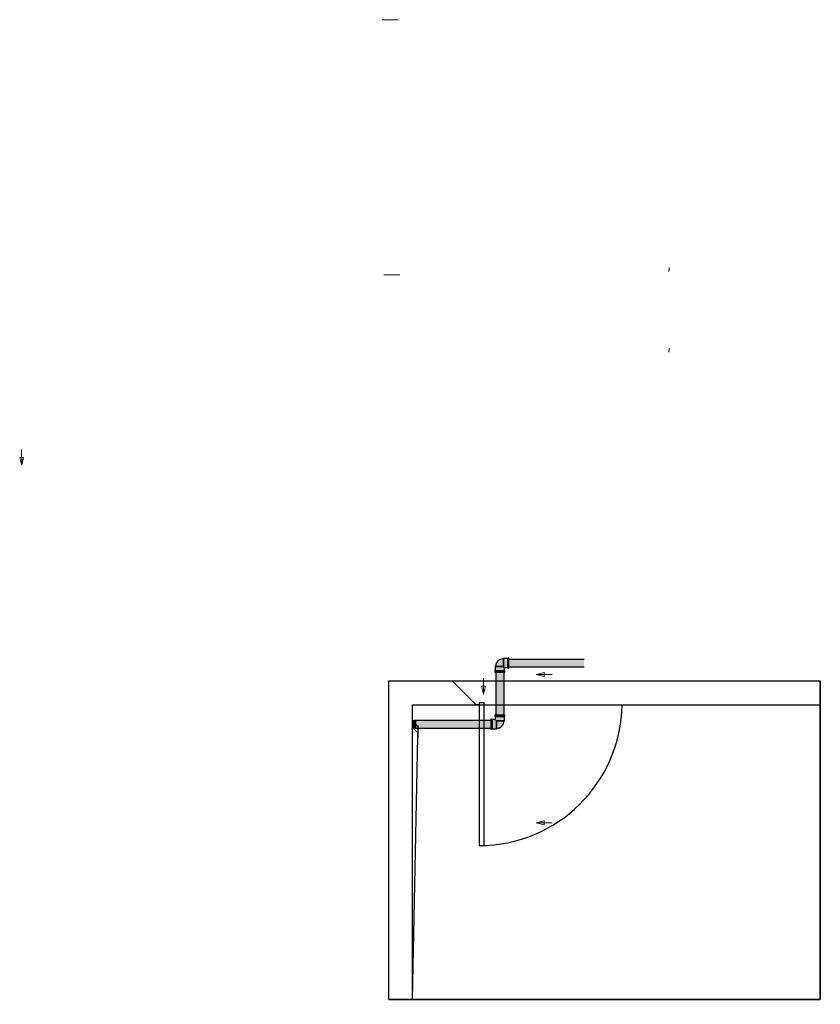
# Model space of a CAD drawing. Header units: metres. Extents: x -3644 to 205, y -1286 to 3747.
# Tile 27 of 32: x 97 to 102, y -21 to -15. Entities that reach past the tile are written whole.
import ezdxf

# ---------------------------------------------------------------- set-up
doc = ezdxf.new("R2010")
doc.units = ezdxf.units.M
for name, color, linetype, lineweight in [('A-DOOR', 31, 'Continuous', 25), ('A-GLAZ', 151, 'Continuous', 25), ('Base', 253, 'Continuous', 20), ('Pintura Tubo Hidráulico', 147, 'Continuous', 30), ('TQ-Sentido tubo', 9, 'Continuous', 20)]:
    doc.layers.add(name, color=color, linetype=linetype, lineweight=lineweight)
doc.layers.add('TigreCad', color=5, linetype='Continuous')

# ---------------------------------------------------------------- blocks, each defined once
blk = doc.blocks.new('22150502p')
at = {"layer": 'TigreCad', "linetype": 'Continuous'}
for p, q in [((-57, 30.5), (-57, 26)), ((-57, 26), (-57, -26)), ((-50, 31.5), (-56, 31.5)), ((-50, 31.5), (-50, -31.5)), ((-47.1, 28.6), (-50, 31.5)), ((-47.1, 28.6), (-47.1, -28.6)), ((-22, 28.6), (-47.1, 28.6)), ((-22, 28.6), (-22, -22)), ((-19.9, 26.5), (-22, 28.6)), ((-19.9, 26.5), (-19.9, -19.9)), ((-57, -26), (-57, -30.5)), ((-56, -31.5), (-50, -31.5)), ((-50, -31.5), (-47.1, -28.6)), ((-47.1, -28.6), (-33.6, -28.6)), ((-28.6, -47.1), (-31.5, -50)), ((31.5, -50), (-31.5, -50)), ((-31.5, -50), (-31.5, -56)), ((-30.5, -57), (-26, -57)), ((-30.1, -30.1), (-22, -22)), ((-28.6, -33.6), (-28.6, -47.1)), ((28.6, -47.1), (-28.6, -47.1)), ((-26, -57), (26, -57)), ((28.6, -22), (-22, -22)), ((26.5, -19.9), (-19.9, -19.9)), ((26, -57), (30.5, -57)), ((28.6, -22), (26.5, -19.9)), ((28.6, -47.1), (28.6, -22)), ((31.5, -50), (28.6, -47.1)), ((31.5, -56), (31.5, -50))]:
    blk.add_line(p, q, dxfattribs=at)
for centre, radius, start, end in [((-56, 30.5), 1, 90.00009, 180.00003), ((-19.9, -19.9), 46.4, 0.00001, 90), ((-56, -30.5), 1, 180.00006, 269.99983), ((-33.6, -33.6), 5, 0.00003, 89.96069), ((-30.5, -56), 1, 179.99985, 269.99958), ((30.5, -56), 1, 269.99998, 0.00013)]:
    blk.add_arc(centre, radius, start, end, dxfattribs=at)
blk = doc.blocks.new('22150405p')
at = {"layer": 'TigreCad', "linetype": 'Continuous'}
for p, q in [((15.4, 21.6), (17, 23.2)), ((15.4, 21.6), (15.4, -15.4)), ((17, 23.2), (17, -17)), ((17, 23.2), (38.2, 23.2)), ((38.2, 23.2), (41, 26)), ((38.2, 23.2), (38.2, -23.2)), ((41, 26), (41, -26)), ((41, 26), (46, 26)), ((47, 25), (47, 21)), ((47, 21), (47, -21)), ((-26, -41), (-23.2, -38.2)), ((-26, -41), (26, -41)), ((-26, -46), (-26, -41)), ((-21, -47), (-25, -47)), ((-23.2, -17), (-21.6, -15.4)), ((-23.2, -17), (17, -17)), ((-23.2, -38.2), (-23.2, -17)), ((-23.2, -38.2), (23.2, -38.2)), ((-21.6, -15.4), (15.4, -15.4)), ((21, -47), (-21, -47)), ((15.4, -15.4), (17, -17)), ((17, -17), (24.4, -24.4)), ((25, -47), (21, -47)), ((23.2, -27.2), (23.2, -38.2)), ((23.2, -38.2), (26, -41)), ((26, -41), (26, -46)), ((38.2, -23.2), (27.2, -23.2)), ((41, -26), (38.2, -23.2)), ((46, -26), (41, -26)), ((47, -21), (47, -25))]:
    blk.add_line(p, q, dxfattribs=at)
for centre, radius, start, end in [((15.4, -15.4), 37, 90.00001, 179.99999), ((46, 25), 1, 359.99917, 89.99969), ((-25, -46), 1, 180.00001, 269.99999), ((27.2, -27.2), 4, 89.99999, 180.00003), ((25, -46), 1, 269.99999, 0.00001), ((46, -25), 1, 270.0002, 0.00026)]:
    blk.add_arc(centre, radius, start, end, dxfattribs=at)

msp = doc.modelspace()

# ---------------------------------------------------------------- hatches: boundary and pattern name
at = {"layer": 'A-GLAZ', "extrusion": (1, 2e-16, 6.4e-15)}
h = msp.add_hatch(dxfattribs=at)
h.set_pattern_fill('AR-CONC', color=253, scale=0.001, style=0)
h.set_pattern_definition([(50, (-2365.52078, -1441.08856), (0.182184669, -0.0159390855), [0.01905, -0.20955]), (355, (-2365.52078, -1441.08856), (-0.035242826, 0.191056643), [0.01524, -0.16764]), (100.451, (-2365.5056, -1441.0899), (0.146942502, 0.175116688), [0.01619, -0.17809]), (46.1842, (-2365.52078, -1441.03776), (0.27107904, -0.042042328), [0.028575, -0.314325]), (96.6356, (-2365.4982, -1441.04127), (0.237404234, 0.247425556), [0.024285, -0.267135]), (351.184, (-2365.52078, -1441.03776), (0.237404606, 0.247425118), [0.02286, -0.25146]), (21, (-2365.49538, -1441.05046), (0.15161488, -0.1022655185), [0.01905, -0.20955]), (326, (-2365.49538, -1441.05046), (0.061802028, 0.184187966), [0.01524, -0.16764]), (71.4514, (-2365.48275, -1441.05899), (0.213416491, 0.081922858), [0.01619, -0.17809]), (37.5, (-2365.520784, -1441.088565), (0.0030886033, 0.0845550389), [0, -0.165608, 0, -0.17018, 0, -0.168275]), (7.5, (-2365.52078, -1441.088565), (0.0668196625, 0.1001805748), [0, -0.097028, 0, -0.161798, 0, -0.064135]), (327.5, (-2365.577426, -1441.088565), (0.1355905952, -0.005728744), [0, -0.0635, 0, -0.19812, 0, -0.26289]), (317.5, (-2365.60283, -1441.08856), (0.1481291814, 0.025426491), [0, -0.08255, 0, -0.131572, 0, -0.18669])])
h.paths.add_polyline_path([(-18.9263, 0), (-20.9326, 0), (-20.9326, -0.0949), (-18.9263, -0.1006)])
at = {"layer": 'A-GLAZ', "extrusion": (2e-15, -1, 3e-16)}
h = msp.add_hatch(dxfattribs=at)
h.set_pattern_fill('AR-CONC', color=253, scale=0.001, style=0)
h.set_pattern_definition([(50, (-2247.36312, -1441.08856), (0.182184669, -0.0159390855), [0.01905, -0.20955]), (355, (-2247.36312, -1441.08856), (-0.035242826, 0.191056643), [0.01524, -0.16764]), (100.451, (-2247.34794, -1441.0899), (0.146942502, 0.175116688), [0.01619, -0.17809]), (46.1842, (-2247.36312, -1441.03776), (0.27107904, -0.042042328), [0.028575, -0.314325]), (96.6356, (-2247.34053, -1441.04127), (0.237404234, 0.247425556), [0.024285, -0.267135]), (351.184, (-2247.36312, -1441.03776), (0.237404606, 0.247425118), [0.02286, -0.25146]), (21, (-2247.33772, -1441.05046), (0.15161488, -0.1022655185), [0.01905, -0.20955]), (326, (-2247.33772, -1441.05046), (0.061802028, 0.184187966), [0.01524, -0.16764]), (71.4514, (-2247.32508, -1441.05899), (0.213416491, 0.081922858), [0.01619, -0.17809]), (37.5, (-2247.36312, -1441.088565), (0.0030886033, 0.0845550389), [0, -0.165608, 0, -0.17018, 0, -0.168275]), (7.5, (-2247.36312, -1441.088565), (0.0668196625, 0.1001805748), [0, -0.097028, 0, -0.161798, 0, -0.064135]), (327.5, (-2247.41976, -1441.088565), (0.1355905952, -0.005728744), [0, -0.0635, 0, -0.19812, 0, -0.26289]), (317.5, (-2247.44516, -1441.08856), (0.1481291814, 0.025426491), [0, -0.08255, 0, -0.131572, 0, -0.18669])])
h.paths.add_polyline_path([(102.2081, 0), (99.4881, 0), (99.4881, -0.1), (102.2081, -0.0956)])
at = {"layer": 'Pintura Tubo Hidráulico', "true_color": 0x3baff1}
h = msp.add_hatch(color=143, dxfattribs=at)
h.paths.add_polyline_path([(100.188, -18.8704), (100.214, -18.8704), (100.2185, -18.8704, 0.414214), (100.2195, -18.8694), (100.2195, -18.8634), (100.188, -18.8634)])
h.paths.add_polyline_path([(100.188, -18.8634), (100.2195, -18.8634), (100.2166, -18.8605), (100.188, -18.8605)])
h.paths.add_polyline_path([(100.1565, -18.8694, 0.414214), (100.1575, -18.8704), (100.162, -18.8704), (100.188, -18.8704), (100.188, -18.8634), (100.1565, -18.8634)])
h.paths.add_polyline_path([(100.1565, -18.8634), (100.188, -18.8634), (100.188, -18.8605), (100.1594, -18.8605)])
h.paths.add_polyline_path([(100.1594, -18.8605), (100.188, -18.8605), (100.188, -18.8354), (100.1594, -18.8354)])
h.paths.add_polyline_path([(100.188, -18.8605), (100.2166, -18.8605), (100.2166, -18.847, -0.198913), (100.218, -18.8434), (100.21, -18.8354), (100.188, -18.8354)])
h.paths.add_polyline_path([(100.188, -18.8354), (100.21, -18.8354), (100.21, -18.8134), (100.2079, -18.8134), (100.2079, -18.8333), (100.188, -18.8333)])
h.paths.add_polyline_path([(100.188, -18.8333), (100.2079, -18.8333), (100.2079, -18.8134), (100.188, -18.8134)], flags=17)
h.paths.add_polyline_path([(100.1594, -18.8354), (100.188, -18.8354), (100.188, -18.8333), (100.1615, -18.8333)])
h.paths.add_polyline_path([(100.1615, -18.8333), (100.188, -18.8333), (100.188, -18.8134), (100.2079, -18.8134), (100.2079, -18.7869, 0.414214)])
h.paths.add_polyline_path([(100.2079, -18.8134), (100.21, -18.8134), (100.21, -18.7848), (100.2079, -18.7869)])
h.paths.add_polyline_path([(100.21, -18.8354), (100.218, -18.8434, -0.198912), (100.2216, -18.842), (100.2216, -18.842), (100.2351, -18.842), (100.2351, -18.8134), (100.21, -18.8134)])
h.paths.add_polyline_path([(100.21, -18.8134), (100.2351, -18.8134), (100.2351, -18.7848), (100.21, -18.7848)])
h.paths.add_polyline_path([(100.2351, -18.8134), (100.238, -18.8134), (100.238, -18.7819), (100.2351, -18.7848)])
h.paths.add_polyline_path([(100.238, -18.8134), (100.245, -18.8134), (100.245, -18.7874), (100.245, -18.7829, 0.414214), (100.244, -18.7819), (100.238, -18.7819)])
h.paths.add_polyline_path([(100.238, -18.8449), (100.244, -18.8449, 0.414214), (100.245, -18.8439), (100.245, -18.8394), (100.245, -18.8134), (100.238, -18.8134)])
h.paths.add_polyline_path([(100.2351, -18.842), (100.238, -18.8449), (100.238, -18.8134), (100.2351, -18.8134)])
for points in [[(100.245, -18.7884), (100.245, -18.8384), (100.7193, -18.8384), (100.7193, -18.7884)], [(100.163, -18.8704), (100.213, -18.8704), (100.213, -19.1419), (100.163, -19.1419)], [(99.6567, -19.1739), (99.6567, -19.2239), (100.131, -19.2239), (100.131, -19.1739)]]:
    msp.add_hatch(color=143, dxfattribs=at).paths.add_polyline_path(points)
h = msp.add_hatch(color=143, dxfattribs=at)
h.paths.add_polyline_path([(100.188, -19.1419), (100.162, -19.1419), (100.1575, -19.1419, 0.414214), (100.1565, -19.1429), (100.1565, -19.1489), (100.188, -19.1489)])
h.paths.add_polyline_path([(100.188, -19.1489), (100.1565, -19.1489), (100.1594, -19.1518), (100.188, -19.1518)])
h.paths.add_polyline_path([(100.2195, -19.1429, 0.414214), (100.2185, -19.1419), (100.214, -19.1419), (100.188, -19.1419), (100.188, -19.1489), (100.2195, -19.1489)])
h.paths.add_polyline_path([(100.2195, -19.1489), (100.188, -19.1489), (100.188, -19.1518), (100.2166, -19.1518)])
h.paths.add_polyline_path([(100.2166, -19.1518), (100.188, -19.1518), (100.188, -19.1769), (100.2166, -19.1769)])
h.paths.add_polyline_path([(100.188, -19.1518), (100.1594, -19.1518), (100.1594, -19.1653, -0.198913), (100.1579, -19.1689), (100.166, -19.1769), (100.188, -19.1769)])
h.paths.add_polyline_path([(100.188, -19.1769), (100.166, -19.1769), (100.166, -19.1989), (100.1681, -19.1989), (100.1681, -19.179), (100.188, -19.179)])
h.paths.add_polyline_path([(100.188, -19.179), (100.1681, -19.179), (100.1681, -19.1989), (100.188, -19.1989)], flags=17)
h.paths.add_polyline_path([(100.2166, -19.1769), (100.188, -19.1769), (100.188, -19.179), (100.2145, -19.179)])
h.paths.add_polyline_path([(100.2145, -19.179), (100.188, -19.179), (100.188, -19.1989), (100.1681, -19.1989), (100.1681, -19.2254, 0.414214)])
h.paths.add_polyline_path([(100.1681, -19.1989), (100.166, -19.1989), (100.166, -19.2275), (100.1681, -19.2254)])
h.paths.add_polyline_path([(100.166, -19.1769), (100.1579, -19.1689, -0.198912), (100.1544, -19.1703), (100.1544, -19.1703), (100.1409, -19.1703), (100.1409, -19.1989), (100.166, -19.1989)])
h.paths.add_polyline_path([(100.166, -19.1989), (100.1409, -19.1989), (100.1409, -19.2275), (100.166, -19.2275)])
h.paths.add_polyline_path([(100.1409, -19.1989), (100.138, -19.1989), (100.138, -19.2304), (100.1409, -19.2275)])
h.paths.add_polyline_path([(100.138, -19.1989), (100.131, -19.1989), (100.131, -19.2249), (100.131, -19.2294, 0.414214), (100.132, -19.2304), (100.138, -19.2304)])
h.paths.add_polyline_path([(100.138, -19.1674), (100.132, -19.1674, 0.414214), (100.131, -19.1684), (100.131, -19.1729), (100.131, -19.1989), (100.138, -19.1989)])
h.paths.add_polyline_path([(100.1409, -19.1703), (100.138, -19.1674), (100.138, -19.1989), (100.1409, -19.1989)])
h = msp.add_hatch(color=143, dxfattribs=at)
h.paths.add_polyline_path([(99.6507, -19.1729), (99.6507, -19.2249), (99.6557, -19.2249, 0.414213), (99.6567, -19.2239), (99.6567, -19.2199), (99.6567, -19.1779), (99.6567, -19.1739, 0.414214), (99.6557, -19.1729)])
h.paths.add_polyline_path([(99.6479, -19.1757), (99.6479, -19.2221), (99.6507, -19.2249), (99.6507, -19.1729)])
h.paths.add_polyline_path([(99.6369, -19.1757), (99.6369, -19.2221), (99.6479, -19.2221), (99.6479, -19.1757)])
at = {"layer": 'Pintura Tubo Hidráulico', "true_color": 0x3baff1, "extrusion": (1, -1.1e-15, -2e-16)}
h = msp.add_hatch(color=143, dxfattribs=at)
h.paths.add_polyline_path([(-19.2249, 0.0138), (-19.1729, 0.0138), (-19.1729, 0.0188, 0.414213), (-19.1739, 0.0198), (-19.1779, 0.0198), (-19.2199, 0.0198), (-19.2239, 0.0198, 0.414214), (-19.2249, 0.0188)])
h.paths.add_polyline_path([(-19.2221, 0.011), (-19.1757, 0.011), (-19.1729, 0.0138), (-19.2249, 0.0138)])
h.paths.add_polyline_path([(-19.2221, 0), (-19.1757, 0), (-19.1757, 0.011), (-19.2221, 0.011)])
at = {"layer": 'Pintura Tubo Hidráulico', "true_color": 0x3baff1, "extrusion": (1, -1e-16, 1.6303e-17)}
h = msp.add_hatch(color=143, dxfattribs=at)
h.paths.add_polyline_path([(-19.2065, 2.4707, -0.414214), (-19.2075, 2.4697), (-19.2115, 2.4697), (-19.2535, 2.4697), (-19.2575, 2.4697, -0.414213), (-19.2585, 2.4707), (-19.2585, 2.4757), (-19.2065, 2.4757)])
h.paths.add_polyline_path([(-19.2065, 2.4757), (-19.2585, 2.4757), (-19.2557, 2.4785), (-19.2093, 2.4785)])
h.paths.add_polyline_path([(-19.2735, 2.4907), (-19.2785, 2.4907, -0.414214), (-19.2795, 2.4917), (-19.2795, 2.4957), (-19.2795, 2.5377), (-19.2795, 2.5417, -0.414214), (-19.2785, 2.5427), (-19.2735, 2.5427)])
h.paths.add_polyline_path([(-19.2707, 2.4935), (-19.2735, 2.4907), (-19.2735, 2.5427), (-19.2707, 2.5399)])
h = msp.add_hatch(color=143, dxfattribs=at)
h.paths.add_polyline_path([(-19.2093, 2.4785), (-19.2557, 2.4785), (-19.2557, 2.4895, 0.198912), (-19.2569, 2.4923), (-19.2495, 2.4997), (-19.2093, 2.4997)])
h.paths.add_polyline_path([(-19.2495, 2.4997), (-19.2569, 2.4923, 0.198912), (-19.2597, 2.4935), (-19.2707, 2.4935), (-19.2707, 2.5399), (-19.2495, 2.5399)])
h = msp.add_hatch(color=143, dxfattribs=at)
h.paths.add_polyline_path([(-19.2479, 2.5013), (-19.2495, 2.4997), (-19.2495, 2.5399), (-19.2479, 2.5383)])
h.paths.add_polyline_path([(-19.2093, 2.4997), (-19.2495, 2.4997), (-19.2479, 2.5013), (-19.2109, 2.5013)])
msp.add_hatch(color=143, dxfattribs=at).paths.add_polyline_path([(-19.2109, 2.5013), (-19.2479, 2.5013), (-19.2479, 2.5383, -0.414213)])
at = {"layer": 'Pintura Tubo Hidráulico', "true_color": 0x3baff1, "extrusion": (1, 1.1e-15, 2e-16)}
msp.add_hatch(color=143, dxfattribs=at).paths.add_polyline_path([(-19.2125, 0.0544), (-19.2125, 2.4697), (-19.2525, 2.4697), (-19.2525, 0.0544)])
at = {"layer": 'Pintura Tubo Hidráulico', "true_color": 0x3baff1, "extrusion": (1, 2e-16, -1.1e-15)}
msp.add_hatch(color=143, dxfattribs=at).paths.add_polyline_path([(-20.9639, 2.4967), (-19.2795, 2.4967), (-19.2795, 2.5367), (-20.9639, 2.5367)])

# ---------------------------------------------------------------- linework, layer by layer
at = {"layer": 'A-DOOR', "color": 253}
for p, q in [((100.0881, -19.9639), (100.0881, -19.0639)), ((100.0581, -19.9639), (100.0881, -19.9639))]:
    msp.add_line(p, q, dxfattribs=at)
at = {"layer": 'A-GLAZ', "color": 253}
for p, q in [((99.4881, -18.9263), (99.4881, -18.9263, 3)), ((99.4881, -20.9326, 3), (99.4881, -18.9263, 3)), ((99.4881, -18.9263, 3), (102.2081, -18.9263, 3)), ((99.8881, -18.9263), (100.0381, -19.0763, 2.15)), ((102.2081, -20.8363), (102.2081, -18.9263)), ((102.2081, -18.9263), (102.2081, -18.9263, 3)), ((99.6381, -20.9326), (99.6381, -19.0763)), ((99.6381, -19.0763), (100.0381, -19.0763)), ((99.6381, -19.0763), (99.6381, -19.0763, 3)), ((99.6381, -20.9326, 3), (99.6381, -19.0763, 3)), ((99.6381, -19.0763, 3), (102.2081, -19.0763, 3)), ((100.0581, -19.0763), (100.0381, -19.0763)), ((100.0381, -19.0763), (100.0381, -19.0763, 2.15)), ((100.0381, -19.0763, 2.15), (100.9781, -19.0763, 2.15)), ((100.0581, -19.0639), (100.0581, -19.9639)), ((100.0881, -19.0639), (100.0581, -19.0639)), ((100.0581, -19.0763), (100.0581, -19.0763, 2.13)), ((100.0581, -19.0763, 2.13), (100.9581, -19.0763, 2.13)), ((100.9581, -19.0763), (100.9781, -19.0763)), ((100.9581, -19.0763), (100.9581, -19.0763, 2.13)), ((100.9781, -19.0763), (102.2081, -19.0763)), ((100.9781, -19.0763), (100.9781, -19.0763, 2.15)), ((102.2081, -19.0763), (102.2081, -19.0763, 3)), ((99.4881, -20.9326), (99.4881, -20.9326, 3)), ((99.4881, -20.9326, 3), (99.6381, -20.9326, 3)), ((99.6381, -20.9326), (99.6381, -20.9326, 3)), ((102.2081, -20.9326), (102.2081, -20.9326))]:
    msp.add_line(p, q, dxfattribs=at)
at = {"layer": 'A-GLAZ', "color": 253, "extrusion": (1, 2e-16, 6.4e-15)}
for p, q in [((102.2081, -20.9326, -0.0956), (102.2081, -18.9263, -0.1116)), ((102.2081, -18.9263), (102.2081, -20.9326))]:
    msp.add_line(p, q, dxfattribs=at)
at = {"layer": 'A-GLAZ', "color": 253, "extrusion": (0, 0, -1)}
msp.add_line((102.2081, -19.0763, 3), (102.2081, -18.9263, 3), dxfattribs=at)
at = {"layer": 'A-GLAZ', "color": 253, "extrusion": (5.3e-15, -1, -1.7e-15), "elevation": 20.9326}
msp.add_lwpolyline([(99.4881, 0), (99.4881, -0.1), (102.2081, -0.0956), (102.2081, 0), (99.4881, 0)], dxfattribs=at)
at = {"layer": 'A-GLAZ', "color": 253}
msp.add_arc((100.0581, -19.0637), 0.9001, 270.00394, 359.20119, dxfattribs=at)
at = {"layer": 'Base', "extrusion": (1, 2e-16, 6.4e-15)}
msp.add_line((102.2081, -18.9263, -0.1116), (102.2081, -18.9263), dxfattribs=at)
at = {"layer": 'Pintura Tubo Hidráulico', "extrusion": (1, -3.7e-15, -2e-16)}
msp.add_line((99.6369, -19.2189, 0.0198), (99.6369, -19.1989, 0.0198), dxfattribs=at)
at = {"layer": 'TigreCad'}
for p, q in [((100.245, -18.7884), (100.7193, -18.7884)), ((100.245, -18.8384), (100.7193, -18.8384)), ((100.163, -18.8704), (100.163, -19.1419)), ((100.213, -18.8704), (100.213, -19.1419)), ((99.6369, -19.2221), (99.6369, -19.1757)), ((99.6567, -19.1739), (100.131, -19.1739)), ((99.6567, -19.2239), (100.131, -19.2239))]:
    msp.add_line(p, q, dxfattribs=at)
at = {"layer": 'TigreCad', "linetype": 'Continuous', "extrusion": (1, -3.7e-15, -2e-16)}
for p, q in [((99.6369, -19.2249, 0.0138), (99.6369, -19.1729, 0.0138)), ((99.6369, -19.1729, 0.0138), (99.6369, -19.1757, 0.011)), ((99.6369, -19.1729, 0.0188), (99.6369, -19.1729, 0.0138)), ((99.6369, -19.1779, 0.0198), (99.6369, -19.1739, 0.0198)), ((99.6369, -19.2221, 0.011), (99.6369, -19.1757, 0.011)), ((99.6369, -19.1757, 0.011), (99.6369, -19.1757, 0)), ((99.6369, -19.2199, 0.0198), (99.6369, -19.1779, 0.0198)), ((99.6369, -19.2239, 0.0198), (99.6369, -19.2199, 0.0198)), ((99.6369, -19.2221, 0.0004), (99.6369, -19.2221, 0.011)), ((99.6369, -19.2221, 0.011), (99.6369, -19.2249, 0.0138)), ((99.6369, -19.2249, 0.0138), (99.6369, -19.2249, 0.0188))]:
    msp.add_line(p, q, dxfattribs=at)
at = {"layer": 'TigreCad', "extrusion": (1, -3.7e-15, -2e-16)}
msp.add_line((99.6369, -19.1757, 0), (99.6369, -19.2221, 0), dxfattribs=at)
at = {"layer": 'TigreCad', "extrusion": (1, 3.7e-15, 2e-16)}
for p, q in [((99.6369, -19.1779, 0.0198), (99.6705, -19.2125, 2.4697)), ((99.6369, -19.2189, 0.0198), (99.6705, -19.2525, 2.4697))]:
    msp.add_line(p, q, dxfattribs=at)
at = {"layer": 'TigreCad', "linetype": 'Continuous'}
for p, q in [((99.6479, -19.2221), (99.6369, -19.2221)), ((99.6373, -19.1757), (99.6479, -19.1757)), ((99.6479, -19.1757), (99.6507, -19.1729)), ((99.6479, -19.1757), (99.6479, -19.2221)), ((99.6507, -19.2249), (99.6479, -19.2221)), ((99.6507, -19.1729), (99.6507, -19.2249)), ((99.6507, -19.1729), (99.6557, -19.1729)), ((99.6557, -19.2249), (99.6507, -19.2249)), ((99.6567, -19.1739), (99.6567, -19.1779)), ((99.6567, -19.1779), (99.6567, -19.2199)), ((99.6567, -19.2199), (99.6567, -19.2239))]:
    msp.add_line(p, q, dxfattribs=at)
at = {"layer": 'TigreCad', "extrusion": (1, 2e-16, -3.7e-15)}
for p, q in [((99.6381, -20.9326, 2.4644), (99.6705, -19.2795, 2.4967)), ((99.6381, -20.9326, 2.5044), (99.6705, -19.2795, 2.5367))]:
    msp.add_line(p, q, dxfattribs=at)
at = {"layer": 'TigreCad', "linetype": 'Continuous', "extrusion": (1, -3.7e-15, -2e-16)}
for centre, start, end in [((-19.1739, 0.0188, 99.6369), 0.0002, 90.00026), ((-19.2239, 0.0188, 99.6369), 89.99917, 179.99969)]:
    msp.add_arc(centre, 0.001, start, end, dxfattribs=at)
at = {"layer": 'TigreCad', "linetype": 'Continuous'}
for centre, start, end in [((99.6557, -19.1739), 359.99917, 89.99969), ((99.6557, -19.2239), 270.0002, 0.00026)]:
    msp.add_arc(centre, 0.001, start, end, dxfattribs=at)
at = {"layer": 'TQ-Sentido tubo', "color": 7, "extrusion": (0, -0.999697, -0.024602)}
for points, elevation in [([(99.4459, 12.9502), (99.5459, 12.9502), (99.4959, 12.9377), (99.4959, 12.9627), (99.5459, 12.9502)], 14.4457), ([(99.4567, 15.5808), (99.5567, 15.5808), (99.5067, 15.5683), (99.5067, 15.5933), (99.5567, 15.5808)], 15.9883)]:
    msp.add_lwpolyline(points, dxfattribs=dict(at, elevation=elevation))
at = {"layer": 'TQ-Sentido tubo', "color": 7, "extrusion": (-0.999697, 0.024602, 4.51938e-18)}
for points, elevation in [([(13.8379, 14.1027), (13.8379, 14.0027), (13.8254, 14.0527), (13.8504, 14.0527), (13.8379, 14.0027)], -101.6256), ([(14.3461, 15.3374), (14.3461, 15.2374), (14.3336, 15.2874), (14.3586, 15.2874), (14.3461, 15.2374)], -101.6381), ([(14.3461, 14.6103), (14.3461, 14.5103), (14.3336, 14.5603), (14.3586, 14.5603), (14.3461, 14.5103)], -101.6381)]:
    msp.add_lwpolyline(points, dxfattribs=dict(at, elevation=elevation))
at = {"layer": 'TQ-Sentido tubo', "color": 7, "extrusion": (0.024602, 3.14484e-06, -0.999697)}
for points, elevation in [([(-17.4801, 97.1406), (-17.5801, 97.1406), (-17.5301, 97.1531), (-17.5301, 97.1281), (-17.5801, 97.1406)], 2.4379), ([(-18.9214, 100.0503), (-19.0214, 100.0503), (-18.9714, 100.0628), (-18.9714, 100.0378), (-19.0214, 100.0503)], 2.5095)]:
    msp.add_lwpolyline(points, dxfattribs=dict(at, elevation=elevation))
at = {"layer": 'TQ-Sentido tubo', "color": 7, "extrusion": (3.14484e-06, -0.024602, -0.999697)}
for points, elevation in [([(100.5149, 18.8928), (100.4149, 18.8928), (100.4649, 18.9053), (100.4649, 18.8803), (100.4149, 18.8928)], 0.4649), ([(100.5148, 19.8408), (100.4148, 19.8408), (100.4647, 19.8533), (100.4648, 19.8283), (100.4148, 19.8408)], -0.0784)]:
    msp.add_lwpolyline(points, dxfattribs=dict(at, elevation=elevation))

# ---------------------------------------------------------------- block references
at = {"layer": 'TigreCad', "xscale": 0.001, "yscale": 0.001, "zscale": 0.001}
for p, rotation in [((100.188, -18.8134), 89.99999999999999), ((100.188, -19.1989), 270)]:
    msp.add_blockref('22150502p', p, dxfattribs=dict(at, rotation=rotation))
at = {"layer": 'TigreCad', "extrusion": (1, -1e-16, 1.6303e-17), "xscale": 0.001, "yscale": 0.001, "zscale": 0.001, "rotation": 270}
msp.add_blockref('22150405p', (-19.2325, 2.5167, 99.6705), dxfattribs=at)

doc.saveas('drawing.dxf')
